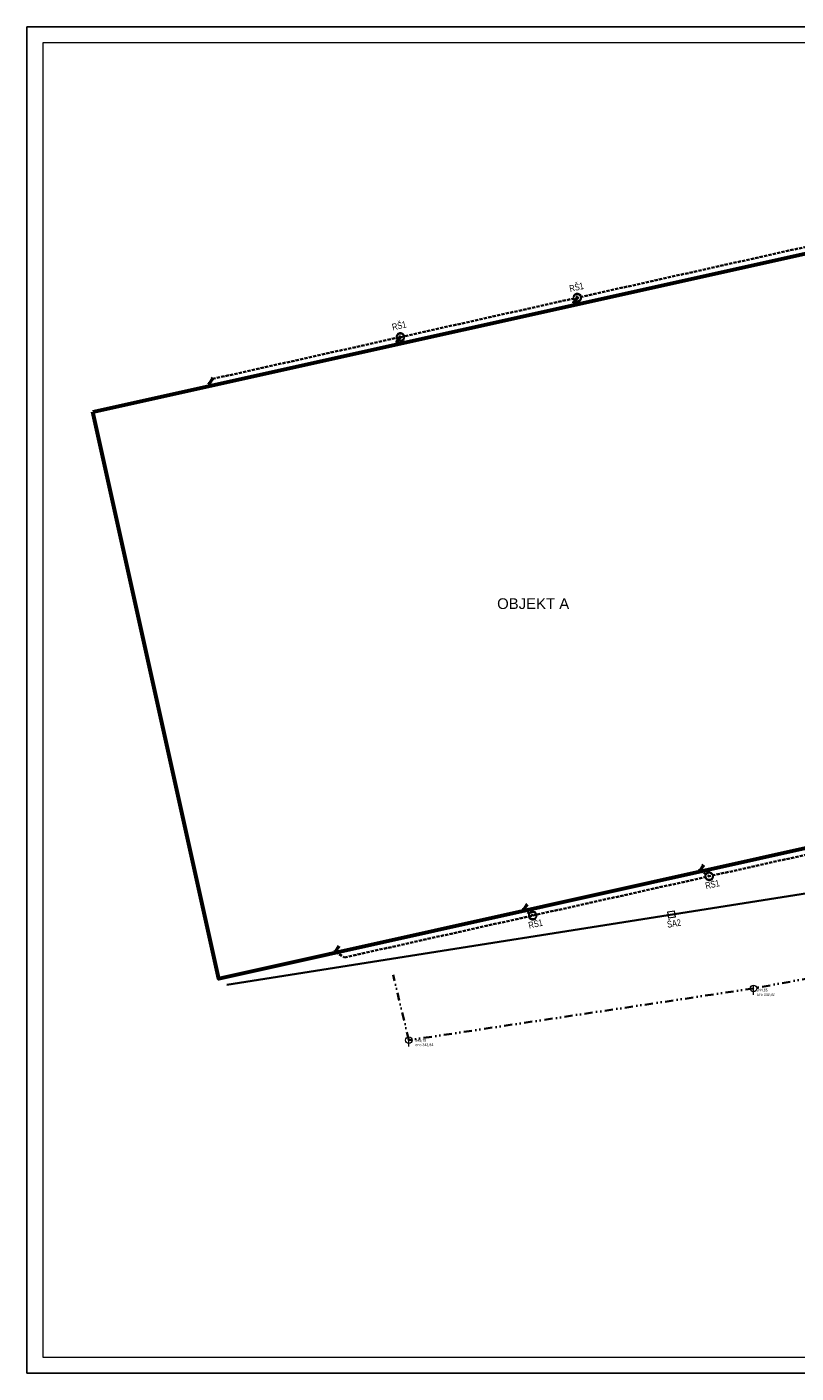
# Model space of a CAD drawing. Header units: millimetres. Extents: x -1433347067 to -1432459507, y -1937135982 to -1937009982.
# Tile 1 of 5: x -1433347067 to -1433275027, y -1937135982 to -1937009982. Entities that reach past the tile are written whole.
import ezdxf

# ---------------------------------------------------------------- set-up
doc = ezdxf.new("R2010")
doc.units = ezdxf.units.MM
doc.header["$LTSCALE"] = 20
doc.linetypes.add('Carkovana', pattern=[0.21, 0.15, -0.06])
doc.linetypes.add('DIVIDE', pattern=[31.75, 12.7, -6.35, 0, -6.35, 0, -6.35])
for name, color, linetype, lineweight in [('58', 7, 'Continuous', 13), ('9', 7, 'Continuous', 13), ('AA_FORMÁTY TISK', 7, 'Continuous', 15), ('Standard', 7, 'Continuous', 25), ('Trasy sítí', 7, 'Continuous', 50), ('VZT-texty_male', 3, 'Continuous', 18), ('ZTI-kan_st_destova', 9, 'Continuous', 50), ('ZTI-kanal_destova', 60, 'Carkovana', 50), ('ZTI-komponenty', 120, 'Continuous', 20), ('ZTI_popis', 254, 'Continuous', 25)]:
    doc.layers.add(name, color=color, linetype=linetype, lineweight=lineweight)
doc.layers.add('AA_FORMÁTY NETISK', color=40, linetype='Continuous', plot=False)
doc.styles.add('ARIAL', font='arial.ttf')
doc.styles.get("Standard").update_dxf_attribs({"font": 'ic-simplex.shx', "width": 0.8})
doc.linetypes.add('KANALIZACE_DESTOVA_NADZ', pattern='A,10,-15,[102,CADKON.SHX,S=5,R=0,X=0,Y=5],-5,[106,CADKON.SHX,S=5,R=0,X=10,Y=0],30,-15,10,-10', length=95)

# ---------------------------------------------------------------- blocks, each defined once
blk = doc.blocks.new('*U279')
at = {"color": 0, "linetype": 'ByBlock', "lineweight": -2}
for p, q in [((35.36, 35.36), (424.26, 424.26)), ((424.26, 424.26), (291.68, 344.71)), ((344.71, 291.68), (424.26, 424.26))]:
    blk.add_line(p, q, dxfattribs=at)
blk.add_circle((0, 0), 50, dxfattribs=at)
blk = doc.blocks.new('*U280')
at = {"color": 0, "linetype": 'ByBlock', "lineweight": -2}
for p, q in [((35.36, 35.36), (424.26, 424.26)), ((424.26, 424.26), (291.68, 344.71)), ((344.71, 291.68), (424.26, 424.26))]:
    blk.add_line(p, q, dxfattribs=at)
blk.add_circle((0, 0), 50, dxfattribs=at)
blk = doc.blocks.new('*U281')
at = {"color": 0, "linetype": 'ByBlock', "lineweight": -2}
for p, q in [((35.36, 35.36), (424.26, 424.26)), ((424.26, 424.26), (291.68, 344.71)), ((344.71, 291.68), (424.26, 424.26))]:
    blk.add_line(p, q, dxfattribs=at)
blk.add_circle((0, 0), 50, dxfattribs=at)
blk = doc.blocks.new('*U283')
at = {"color": 0, "linetype": 'ByBlock', "lineweight": -2}
for p, q in [((35.36, 35.36), (424.26, 424.26)), ((424.26, 424.26), (291.68, 344.71)), ((344.71, 291.68), (424.26, 424.26))]:
    blk.add_line(p, q, dxfattribs=at)
blk.add_circle((0, 0), 50, dxfattribs=at)
blk = doc.blocks.new('*U284')
at = {"color": 0, "linetype": 'ByBlock', "lineweight": -2}
for p, q in [((35.36, 35.36), (424.26, 424.26)), ((424.26, 424.26), (291.68, 344.71)), ((344.71, 291.68), (424.26, 424.26))]:
    blk.add_line(p, q, dxfattribs=at)
blk.add_circle((0, 0), 50, dxfattribs=at)
blk = doc.blocks.new('*U285')
at = {"color": 0, "linetype": 'ByBlock', "lineweight": -2}
for p, q in [((35.36, 35.36), (424.26, 424.26)), ((424.26, 424.26), (291.68, 344.71)), ((344.71, 291.68), (424.26, 424.26))]:
    blk.add_line(p, q, dxfattribs=at)
blk.add_circle((0, 0), 50, dxfattribs=at)
blk = doc.blocks.new('*U277', base_point=(-190, 0))
at = {"linetype": 'ByBlock'}
blk.add_circle((0, 0), 150, dxfattribs=at)
for start, end in [(0, 180), (180, 0)]:
    blk.add_arc((0, 0), 190, start, end, dxfattribs=at)

msp = doc.modelspace()

# ---------------------------------------------------------------- linework, layer by layer
at = {"lineweight": 60}
msp.add_line((-1433340888.438122, -1937046024.061465), (-1433264185.990251, -1937028961.136172), dxfattribs=at)
msp.add_lwpolyline([(-1433232238.515494, -1937038757.562377), (-1433233297.625982, -1937038993.167924), (-1433233313.91208, -1937038919.957521), (-1433260621.392179, -1937044994.671967), (-1433255205.721821, -1937069339.571116), (-1433247225.787958, -1937067564.386466), (-1433246489.656342, -1937070873.496655), (-1433242555.817385, -1937069998.390338), (-1433238613.496, -1937087720.188415), (-1433256388.981706, -1937091674.452939), (-1433258248.854064, -1937083313.824984), (-1433329087.239438, -1937099072.253128), (-1433340888.438122, -1937046024.061465)], dxfattribs=at)
at = {"layer": '58', "color": 18, "linetype": 'DIVIDE', "lineweight": 35, "ltscale": 3, "true_color": 0x000000}
for p, q in [((-1433254978.816921, -1937095567.415896), (-1433279009.418237, -1937099975.945967)), ((-1433311297.489888, -1937104820.622438), (-1433312772.498064, -1937098694.503025)), ((-1433279009.418237, -1937099975.945967), (-1433311297.489888, -1937104820.622438))]:
    msp.add_line(p, q, dxfattribs=at)
at = {"layer": '9', "color": 5, "linetype": 'Continuous'}
for p, q in [((-1433279008.681014, -1937100575.941788), (-1433279009.786849, -1937099675.948056)), ((-1433311296.752664, -1937105420.61826), (-1433311297.8585, -1937104520.624527))]:
    msp.add_line(p, q, dxfattribs=at)
for centre in [(-1433279009.418237, -1937099975.945967), (-1433311297.489888, -1937104820.622438)]:
    msp.add_circle(centre, 300, dxfattribs=at)
at = {"layer": 'AA_FORMÁTY NETISK'}
msp.add_lwpolyline([(-1433168866.615029, -1937009981.529214), (-1433347066.615029, -1937009981.529214), (-1433347066.615029, -1937135981.529214), (-1433168866.615029, -1937135981.529214)], close=True, dxfattribs=at)
at = {"layer": 'AA_FORMÁTY TISK'}
msp.add_lwpolyline([(-1433170366.615029, -1937011481.529214), (-1433345566.615029, -1937011481.529214), (-1433345566.615029, -1937134481.529214), (-1433170366.615029, -1937134481.529214)], close=True, dxfattribs=at)
at = {"layer": 'Trasy sítí', "color": 30, "linetype": 'KANALIZACE_DESTOVA_NADZ', "lineweight": 35}
msp.add_line((-1433273351.680421, -1937090959.132564), (-1433328330.083206, -1937099627.708525), dxfattribs=at)
at = {"layer": 'Trasy sítí', "color": 30, "linetype": 'Continuous', "lineweight": 18}
msp.add_lwpolyline([(-1433287048.777765, -1937092815.384432), (-1433286456.099698, -1937092721.935467), (-1433286362.650733, -1937093314.613534), (-1433286955.3288, -1937093408.062499), (-1433287048.777765, -1937092815.384432)], close=True, dxfattribs=at)
at = {"layer": 'ZTI-kanal_destova', "linetype": 'Carkovana', "lineweight": 35, "ltscale": 100}
for p, q in [((-1433329687.704078, -1937042929.463359), (-1433263577.755985, -1937028224.811391)), ((-1433329962.089201, -1937043360.825994), (-1433329687.704078, -1937042929.463359))]:
    msp.add_line(p, q, dxfattribs=at)
for points in [[(-1433295797.025896, -1937035761.585943), (-1433295522.640773, -1937035330.223306)], [(-1433312356.698982, -1937039444.907991), (-1433312082.313859, -1937039013.545355)], [(-1433317322.868925, -1937097078.960722), (-1433259252.552786, -1937084162.54174)], [(-1433284011.863446, -1937088945.299097), (-1433283168.0971, -1937089482.009776)], [(-1433300537.65314, -1937092621.084557), (-1433299693.886794, -1937093157.795236)], [(-1433318166.635271, -1937096542.250043), (-1433317322.868925, -1937097078.960722)]]:
    msp.add_lwpolyline(points, dxfattribs=at)

# ---------------------------------------------------------------- block references
at = {"layer": 'ZTI-kan_st_destova', "rotation": 12.53999999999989}
for name, p in [('*U281', (-1433295797.025897, -1937035761.585942)), ('*U280', (-1433312356.698982, -1937039444.907991)), ('*U279', (-1433329962.089201, -1937043360.825994)), ('*U285', (-1433284011.863446, -1937088945.299097)), ('*U284', (-1433300537.65314, -1937092621.084557)), ('*U283', (-1433318166.63527, -1937096542.250044))]:
    msp.add_blockref(name, p, dxfattribs=at)
at = {"layer": 'ZTI-komponenty', "xscale": 2.105263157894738, "yscale": 2.105263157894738, "zscale": 2.105263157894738, "rotation": 192.5399999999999}
for p in [(-1433295132.182907, -1937035243.374849), (-1433311691.855993, -1937038926.696897), (-1433282777.639233, -1937089395.161319), (-1433299303.428928, -1937093070.946778)]:
    msp.add_blockref('*U277', p, dxfattribs=at)

# ---------------------------------------------------------------- texts
at = {"layer": 'Standard', "color": 7, "linetype": 'Continuous', "insert": (-1433303028.408125, -1937064477.301492), "char_height": 1000, "width": 11121.19760479, "attachment_point": 7, "style": 'ARIAL'}
msp.add_mtext('{\\fArial|b0|i0|c238|p34;OBJEKT A}', dxfattribs=at)
at = {"layer": 'VZT-texty_male', "char_height": 250, "attachment_point": 1}
for s, insert in [('\\pt1335.9375;\\W0.8;344,65\\Pdno 342,92', (-1433278711.091003, -1937100007.582358)), ('\\W0.8;345,79\\Pdno 343,84', (-1433310679.681966, -1937104714.73177))]:
    msp.add_mtext(s, dxfattribs=dict(at, insert=insert))
at = {"layer": 'ZTI_popis', "lineweight": 18, "char_height": 625, "attachment_point": 1}
for s, insert, rotation in [('{\\Fc:\\program files\\ab studio\\cadkonplus 2018\\2018\\fonts\\ic-simplex|c238;RŠ1}', (-1433296319.115757, -1937034189.197006), 12.9124696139), ('{\\Fc:\\program files\\ab studio\\cadkonplus 2018\\2018\\fonts\\ic-simplex|c238;RŠ1}', (-1433312927.37265, -1937037792.800472), 12.9124696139), ('{\\Fc:\\program files\\ab studio\\cadkonplus 2018\\2018\\fonts\\ic-simplex|c238;RŠ1}', (-1433283589.026513, -1937090085.497309), 12.9124696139), ('{\\Fc:\\program files\\ab studio\\cadkonplus 2018\\2018\\fonts\\ic-simplex|c238;RŠ1}', (-1433300153.641998, -1937093784.715137), 12.9124696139), ('{\\Fc:\\program files\\ab studio\\cadkonplus 2018\\2018\\fonts\\ic-simplex|c238;ŠA2}', (-1433287151.635875, -1937093687.287958), 8.929054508)]:
    msp.add_mtext_dynamic_manual_height_columns(s, width=3059.1972487, gutter_width=3125, heights=[0], dxfattribs=dict(at, insert=insert, rotation=rotation))

doc.saveas('drawing.dxf')
